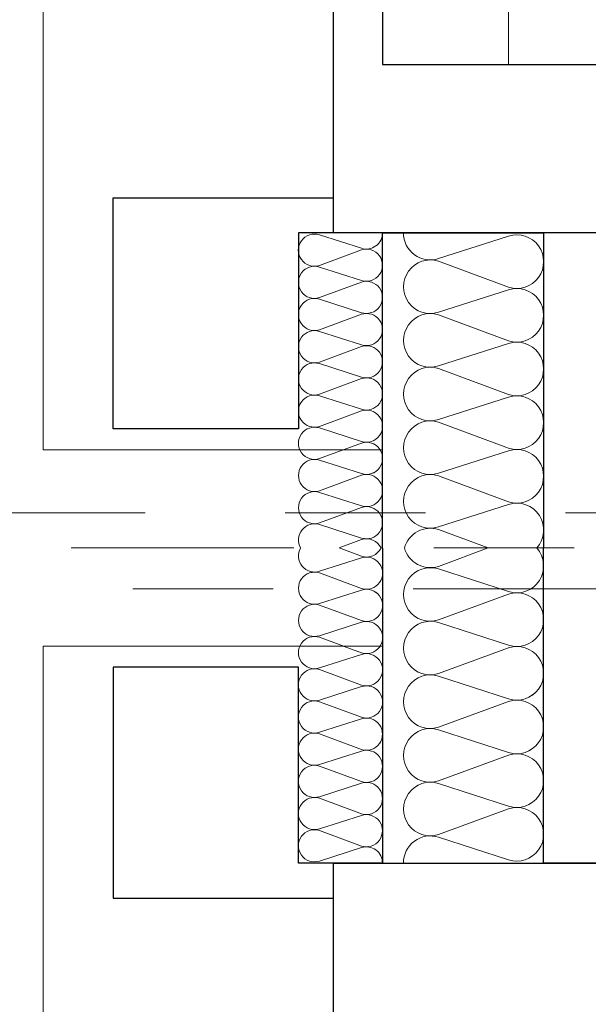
# Model space of a CAD drawing. Header units: metres. Extents: x -180 to 4, y -49 to 6.
# Tile 88 of 256: x -176.035 to -175.629, y -12.023 to -11.32. Entities that reach past the tile are written whole.
import ezdxf

# ---------------------------------------------------------------- set-up
doc = ezdxf.new("R2010")
doc.units = ezdxf.units.M
doc.header["$LTSCALE"] = 0.05
doc.header["$PDMODE"] = 1
doc.header["$PDSIZE"] = -2
for name, pattern in [('ISO-10 Strichpunktlinie', [4.699, 3.048, -0.762, 0.127, -0.762]), ('Linienart-34', [4.233, 2.116, -2.117]), ('Linienart-53', [5.291531, 3.175, -1.058062, 0.352704, -0.705764])]:
    doc.linetypes.add(name, pattern=pattern)
doc.layers.get('0').update_dxf_attribs({"lineweight": 25})
for name, color, linetype, lineweight, true_color in [('30 -33 Aussenwände- 7 Fassade_ Elemente', 7, 'Continuous', 9, 0x00aacc), ('70 -72 Beschriftung- 7 Detailverweise Linie', 7, 'Continuous', 9, 0x00dd00), ('70 -73 Bauteildarst.- 3 verdeckt 0.35', 4, 'Linienart-34', 35, 0x00ffff), ('70 -76 Bemaßung- 2 Allgemein', 7, 'Continuous', 5, 0x6666cc), ('CW-Unsichtbar', 7, 'Continuous', 9, 0x599559)]:
    doc.layers.add(name, color=color, linetype=linetype, lineweight=lineweight, true_color=true_color)
doc.layers.add('70 -71 Achsen- 1 Gebäudeachsen', color=7, linetype='Linienart-53', lineweight=18)
doc.layers.add('Keine', color=7, linetype='Continuous', lineweight=9)
doc.styles.add('Arial', font='arial.ttf')
doc.dimstyles.new('k+k_klein', dxfattribs={"dimtxt": 0.100689, "dimasz": 0.05302, "dimexe": 0.05, "dimexo": 0.15, "dimgap": 0.005, "dimtad": 1, "dimdec": 3, "dimtxsty": 'Arial', "dimblk": 'VW_SLASH-2', "dimblk1": 'VW_SLASH-2', "dimblk2": 'VW_SLASH-2', "dimcen": 0, "dimdle": 0.025, "dimadec": 3, "dimazin": 0, "dimtfac": 0.75, "dimtdec": 3, "dimtix": 1, "dimtmove": 0, "dimatfit": 0, "dimldrblk": 'VW_FILLEDARROW', "dimfxl": 0.1, "dimfxlon": 1, "dimfrac": 2, "dimtolj": 1, "dimarcsym": 0})

# ---------------------------------------------------------------- blocks, each defined once
blk = doc.blocks.new('Gruppe-6116')
at = {"layer": '30 -33 Aussenwände- 7 Fassade_ Elemente', "lineweight": 9, "transparency": 33554687, "flags": 128}
for points in [[(0.11275, -4.0385, 0.324435), (0.13731, -4.03047, 0.324435), (0.13731, -4.00463, 0.324435), (0.11275, -3.9966), (0.05525, -4.01508, -0.324488), (0.03068, -4.00706, -0.324488), (0.03068, -3.98122, -0.324488), (0.05525, -3.97319), (0.11275, -3.99445, 0.324435), (0.13731, -3.98642, 0.324435), (0.13731, -3.96058, 0.324435), (0.11275, -3.95256), (0.05525, -3.97103, -0.324488), (0.03068, -3.96301, -0.324488), (0.03068, -3.93717, -0.324488), (0.05525, -3.92914), (0.11275, -3.9504, 0.324435), (0.13731, -3.94237, 0.324435), (0.13731, -3.91653, 0.324435), (0.11275, -3.90851), (0.05525, -3.92699, -0.59966), (0.02734, -3.9)], [(0.13596, -3.9, -0.297643), (0.11275, -3.90635), (0.09557, -3.9)], [(0.11275, -4.12659, 1.372583), (0.11275, -4.0847), (0.05525, -4.10318, -1.372995), (0.05525, -4.06129), (0.11275, -4.08254, 1.372583), (0.11275, -4.04065), (0.05525, -4.05913, -1.372995), (0.05525, -4.01724), (0.11275, -4.0385, 1.372583), (0.11275, -3.9966), (0.05525, -4.01508, -1.372995), (0.05525, -3.97319), (0.11275, -3.99445, 1.372583), (0.11275, -3.95256), (0.05525, -3.97103, -1.372995), (0.05525, -3.92914)], [(0.1415, -4.15, 0.513088), (0.11275, -4.12875), (0.05525, -4.14723, -1.372995), (0.05525, -4.10534), (0.11275, -4.12659, 1.372583), (0.11275, -4.0847), (0.05525, -4.10318, -1.372995), (0.05525, -4.06129), (0.11275, -4.08254, 1.372583), (0.11275, -4.04065)]]:
    blk.add_lwpolyline(points, format="xyb", dxfattribs=at)
blk = doc.blocks.new('Gruppe-6117')
at = {"layer": '30 -33 Aussenwände- 7 Fassade_ Elemente', "transparency": 33554687}
blk.add_blockref('Gruppe-6116', (0, 0), dxfattribs=at)
blk = doc.blocks.new('Dämmung-336')
at = {"layer": '30 -33 Aussenwände- 7 Fassade_ Elemente', "color": 7, "transparency": 33554687}
blk.add_blockref('Gruppe-6117', (0, 0), dxfattribs=at)
at = {"layer": '30 -33 Aussenwände- 7 Fassade_ Elemente', "color": 0, "flags": 1}
for tag in ['instanceID', 'prm0_value', 'prm1_value', 'prm2_value', 'prm3_value', 'prm4_value', 'prm5_value', 'prm6_value', 'IFC_UUID', 'prm0_name', 'prm0_type', 'prm1_name', 'prm1_type', 'prm2_name', 'prm2_type', 'prm3_name', 'prm3_type', 'prm4_name', 'prm4_type', 'prm5_name', 'prm5_type', 'prm6_name', 'prm6_type']:
    blk.add_attdef(tag, (-175.77148, -11.92204), '', height=0.00018, dxfattribs=at)
blk = doc.blocks.new('Gruppe-6185')
at = {"layer": '30 -33 Aussenwände- 7 Fassade_ Elemente', "lineweight": 9, "transparency": 33554687, "flags": 128}
for points in [[(0.1015, -4.05304, 0.324435), (0.12286, -4.04606, 0.324435), (0.12286, -4.02359, 0.324435), (0.1015, -4.01661), (0.0515, -4.03268, -0.324488), (0.03014, -4.0257, -0.324488), (0.03014, -4.00323, -0.324488), (0.0515, -3.99625), (0.1015, -4.01474, 0.324435), (0.12286, -4.00776, 0.324435), (0.12286, -3.98529, 0.324435), (0.1015, -3.97831), (0.0515, -3.99438, -0.324488), (0.03014, -3.9874, -0.324488), (0.03014, -3.96493, -0.324488), (0.0515, -3.95795), (0.1015, -3.97643, 0.324435), (0.12286, -3.96945, 0.324435), (0.12286, -3.94699, 0.324435), (0.1015, -3.94001), (0.0515, -3.95608, -0.767984), (0.03146, -3.925)], [(0.12581, -3.925, -0.426772), (0.1015, -3.93813), (0.06598, -3.925)], [(0.1015, -4.12964, 1.372583), (0.1015, -4.09322), (0.0515, -4.10929, -1.372995), (0.0515, -4.07286), (0.1015, -4.09134, 1.372583), (0.1015, -4.05491), (0.0515, -4.07098, -1.372995), (0.0515, -4.03456), (0.1015, -4.05304, 1.372583), (0.1015, -4.01661), (0.0515, -4.03268, -1.372995), (0.0515, -3.99625), (0.1015, -4.01474, 1.372583), (0.1015, -3.97831), (0.0515, -3.99438, -1.372995), (0.0515, -3.95795)], [(0.1265, -4.15, 0.513088), (0.1015, -4.13152), (0.0515, -4.14759, -1.372995), (0.0515, -4.11116), (0.1015, -4.12964, 1.372583), (0.1015, -4.09322), (0.0515, -4.10929, -1.372995), (0.0515, -4.07286), (0.1015, -4.09134, 1.372583), (0.1015, -4.05491)]]:
    blk.add_lwpolyline(points, format="xyb", dxfattribs=at)
blk = doc.blocks.new('Gruppe-6186')
at = {"layer": '30 -33 Aussenwände- 7 Fassade_ Elemente', "transparency": 33554687}
blk.add_blockref('Gruppe-6185', (0, 0), dxfattribs=at)
blk = doc.blocks.new('Dämmung-340')
at = {"layer": '30 -33 Aussenwände- 7 Fassade_ Elemente', "color": 7, "transparency": 33554687}
blk.add_blockref('Gruppe-6186', (0, 0), dxfattribs=at)
at = {"layer": '30 -33 Aussenwände- 7 Fassade_ Elemente', "color": 0, "flags": 1}
for tag in ['instanceID', 'prm0_value', 'prm1_value', 'prm2_value', 'prm3_value', 'prm4_value', 'prm5_value', 'prm6_value', 'IFC_UUID', 'prm0_name', 'prm0_type', 'prm1_name', 'prm1_type', 'prm2_name', 'prm2_type', 'prm3_name', 'prm3_type', 'prm4_name', 'prm4_type', 'prm5_name', 'prm5_type', 'prm6_name', 'prm6_type']:
    blk.add_attdef(tag, (-175.7655, -11.92204), '', height=0.00018, dxfattribs=at)
blk = doc.blocks.new('Gruppe-6188')
at = {"layer": '30 -33 Aussenwände- 7 Fassade_ Elemente', "lineweight": 9, "transparency": 33554687, "flags": 128}
for points in [[(0.07161, -3.99989, 0.324435), (0.08443, -3.99572, 0.324435), (0.08444, -3.98223, 0.324435), (0.07163, -3.97804), (0.04162, -3.98766, -0.324488), (0.02881, -3.98346, -0.324488), (0.02882, -3.96998, -0.324488), (0.04164, -3.9658), (0.07163, -3.97691, 0.324435), (0.08445, -3.97273, 0.324435), (0.08446, -3.95925, 0.324435), (0.07165, -3.95506), (0.04164, -3.96467, -0.324488), (0.02883, -3.96048, -0.324488), (0.02884, -3.94699, -0.324488), (0.04166, -3.94282), (0.07165, -3.95393, 0.324435), (0.08447, -3.94975, 0.324435), (0.08448, -3.93627, 0.324435), (0.07167, -3.93207), (0.04166, -3.94169, -0.688254), (0.02823, -3.92496)], [(0.08554, -3.92501, -0.374705), (0.07167, -3.93095), (0.05557, -3.92498)], [(0.07151, -4.13778, 1.372583), (0.07153, -4.11593), (0.04152, -4.12554, -1.372995), (0.04154, -4.10369), (0.07153, -4.1148, 1.372583), (0.07154, -4.09294), (0.04154, -4.10256, -1.372995), (0.04155, -4.08071), (0.07154, -4.09182, 1.372583), (0.07156, -4.06996), (0.04155, -4.07958, -1.372995), (0.04157, -4.05773), (0.07156, -4.06884, 1.372583), (0.07158, -4.04698), (0.04157, -4.0566, -1.372995), (0.04159, -4.03474), (0.07158, -4.04586, 1.372583), (0.0716, -4.024), (0.04159, -4.03362, -1.372995), (0.04161, -4.01176), (0.0716, -4.02287, 1.372583), (0.07161, -4.00102), (0.04161, -4.01064, -1.372995), (0.04162, -3.98878), (0.07161, -3.99989, 1.372583), (0.07163, -3.97804), (0.04162, -3.98766, -1.372995), (0.04164, -3.9658), (0.07163, -3.97691, 1.372583), (0.07165, -3.95506), (0.04164, -3.96467, -1.372995), (0.04166, -3.94282)], [(0.0865, -4.15001, 0.513088), (0.07151, -4.13891), (0.0415, -4.14853, -1.372995), (0.04152, -4.12667), (0.07151, -4.13778, 1.372583), (0.07153, -4.11593), (0.04152, -4.12554, -1.372995), (0.04154, -4.10369), (0.07153, -4.1148, 1.372583), (0.07154, -4.09294)]]:
    blk.add_lwpolyline(points, format="xyb", dxfattribs=at)
blk = doc.blocks.new('Gruppe-6189')
at = {"layer": '30 -33 Aussenwände- 7 Fassade_ Elemente', "transparency": 33554687}
blk.add_blockref('Gruppe-6188', (0, 0), dxfattribs=at)
blk = doc.blocks.new('Dämmung-341')
at = {"layer": '30 -33 Aussenwände- 7 Fassade_ Elemente', "color": 7, "transparency": 33554687}
blk.add_blockref('Gruppe-6189', (0, 0), dxfattribs=at)
at = {"layer": '30 -33 Aussenwände- 7 Fassade_ Elemente', "color": 0, "flags": 1}
for tag in ['instanceID', 'prm0_value', 'prm1_value', 'prm2_value', 'prm3_value', 'prm4_value', 'prm5_value', 'prm6_value', 'IFC_UUID', 'prm0_name', 'prm0_type', 'prm1_name', 'prm1_type', 'prm2_name', 'prm2_type', 'prm3_name', 'prm3_type', 'prm4_name', 'prm4_type', 'prm5_name', 'prm5_type', 'prm6_name', 'prm6_type']:
    blk.add_attdef(tag, (-175.84944, -11.92205), '', height=0.00018, dxfattribs=at)
blk = doc.blocks.new('Gruppe-6190')
at = {"layer": '30 -33 Aussenwände- 7 Fassade_ Elemente'}
blk.add_blockref('Dämmung-336', (-175.7875, -7.77204), dxfattribs=at)
at = {"color": 255}
blk.add_wipeout([(-176.018, -11.69704), (-176.018, -19.94704), (-175.221, -19.94704), (-175.221, -11.69704)], dxfattribs=at).dxf.layer = '30 -33 Aussenwände- 7 Fassade_ Elemente'
blk.add_wipeout([(-175.776, -11.92204), (-175.221, -11.92204), (-175.221, -19.72204), (-175.776, -19.72204), (-175.776, -19.87704), (-176.018, -19.87704), (-176.018, -11.76704), (-175.776, -11.76704)], dxfattribs=at).dxf.layer = '30 -33 Aussenwände- 7 Fassade_ Elemente'
at = {"layer": '30 -33 Aussenwände- 7 Fassade_ Elemente', "flags": 128}
blk.add_lwpolyline([(-175.776, -11.92204), (-175.221, -11.92204), (-175.221, -19.72204), (-175.776, -19.72204), (-175.776, -19.87704), (-176.018, -19.87704), (-176.018, -11.76704), (-175.776, -11.76704)], close=True, dxfattribs=at)
at = {"color": 255, "lineweight": 25}
blk.add_wipeout([(-175.811, -12.08704), (-175.776, -12.08704), (-175.776, -12.04204), (-175.521, -12.04204), (-175.521, -11.92204), (-175.811, -11.92204)], dxfattribs=at).dxf.layer = '30 -33 Aussenwände- 7 Fassade_ Elemente'
at = {"layer": '30 -33 Aussenwände- 7 Fassade_ Elemente', "lineweight": 25, "flags": 128}
blk.add_lwpolyline([(-175.811, -12.08704), (-175.776, -12.08704), (-175.776, -12.04204), (-175.521, -12.04204), (-175.521, -11.92204), (-175.811, -11.92204)], close=True, dxfattribs=at)
at = {"color": 255, "lineweight": 25}
blk.add_wipeout([(-175.776, -11.69704), (-175.776, -11.92204), (-175.66099, -11.92204), (-175.66099, -11.69704)], dxfattribs=at).dxf.layer = '30 -33 Aussenwände- 7 Fassade_ Elemente'
at = {"layer": '30 -33 Aussenwände- 7 Fassade_ Elemente', "lineweight": 25, "flags": 128}
blk.add_lwpolyline([(-175.776, -11.69704), (-175.776, -11.92204), (-175.66099, -11.92204), (-175.66099, -11.69704)], dxfattribs=at)
at = {"layer": '30 -33 Aussenwände- 7 Fassade_ Elemente', "xscale": -1}
blk.add_blockref('Dämmung-340', (-175.6345, -7.77204), dxfattribs=at)
at = {"color": 255, "lineweight": 25}
blk.add_wipeout([(-175.776, -11.92204), (-175.836, -11.92204), (-175.836, -11.78204), (-175.968, -11.78204), (-175.968, -11.94704), (-175.776, -11.94704)], dxfattribs=at).dxf.layer = '30 -33 Aussenwände- 7 Fassade_ Elemente'
at = {"layer": '30 -33 Aussenwände- 7 Fassade_ Elemente', "lineweight": 25, "flags": 128}
blk.add_lwpolyline([(-175.776, -11.92204), (-175.836, -11.92204), (-175.836, -11.78204), (-175.968, -11.78204), (-175.968, -11.94704), (-175.776, -11.94704)], close=True, dxfattribs=at)
at = {"layer": '30 -33 Aussenwände- 7 Fassade_ Elemente'}
blk.add_blockref('Dämmung-341', (-175.86252, -7.77204), dxfattribs=at)
blk = doc.blocks.new('Gruppe-6203')
at = {"color": 255, "linetype": 'Continuous', "lineweight": 9, "transparency": 33554687}
blk.add_wipeout([(-0.5725, 0.035), (-0.5725, -0.225), (0.5725, -0.225), (0.5725, 0.035)], dxfattribs=at).dxf.layer = '30 -33 Aussenwände- 7 Fassade_ Elemente'
at = {"layer": '30 -33 Aussenwände- 7 Fassade_ Elemente', "color": 7, "linetype": 'Continuous', "lineweight": 9, "transparency": 33554687, "flags": 128}
blk.add_lwpolyline([(-0.5725, 0.035), (-0.5725, -0.225), (0.5725, -0.225), (0.5725, 0.035)], dxfattribs=at)
blk = doc.blocks.new('Gruppe-6204')
at = {"color": 255, "linetype": 'Continuous', "lineweight": 9, "transparency": 33554687}
blk.add_wipeout([(-0.5725, 0.125), (-0.5725, 0.225), (0.5725, 0.225), (0.5725, 0.125)], dxfattribs=at).dxf.layer = '30 -33 Aussenwände- 7 Fassade_ Elemente'
at = {"layer": '30 -33 Aussenwände- 7 Fassade_ Elemente', "color": 7, "linetype": 'Continuous', "lineweight": 9, "transparency": 33554687, "flags": 128}
blk.add_lwpolyline([(-0.5725, 0.125), (-0.5725, 0.225), (0.5725, 0.225), (0.5725, 0.125)], dxfattribs=at)
blk = doc.blocks.new('Gruppe-6207')
at = {"color": 255, "linetype": 'Continuous', "lineweight": 9, "transparency": 33554687}
blk.add_wipeout([(-0.5725, 0.125), (-0.4925, 0.125), (-0.4925, 0.035), (-0.5725, 0.035)], dxfattribs=at).dxf.layer = '30 -33 Aussenwände- 7 Fassade_ Elemente'
at = {"layer": '30 -33 Aussenwände- 7 Fassade_ Elemente', "color": 7, "linetype": 'Continuous', "lineweight": 9, "transparency": 33554687, "flags": 128}
blk.add_lwpolyline([(-0.5725, 0.125), (-0.4925, 0.125), (-0.4925, 0.035), (-0.5725, 0.035)], close=True, dxfattribs=at)
blk = doc.blocks.new('Gruppe-6208')
at = {"layer": '30 -33 Aussenwände- 7 Fassade_ Elemente', "color": 7, "transparency": 33554687}
for name in ['Gruppe-6204', 'Gruppe-6203']:
    blk.add_blockref(name, (0, 0), dxfattribs=at)
blk.add_blockref('Gruppe-6207', (0, 0), dxfattribs=at)
blk = doc.blocks.new('Fenster (2D)-262')
at = {"layer": 'CW-Unsichtbar', "linetype": 'Continuous', "lineweight": 5, "transparency": 33554687}
blk.add_point((-0.5725, 0), dxfattribs=at)
at = {"layer": '30 -33 Aussenwände- 7 Fassade_ Elemente', "color": 0, "flags": 1}
for tag in ['instanceID', 'IFC_UUID']:
    blk.add_attdef(tag, (-175.876, -11.34204), '', height=0.00018, dxfattribs=at)
at = {"layer": '30 -33 Aussenwände- 7 Fassade_ Elemente', "color": 7, "transparency": 33554687}
blk.add_blockref('Gruppe-6208', (0, 0), dxfattribs=at)
blk = doc.blocks.new('Gruppe-6227')
at = {"color": 255}
blk.add_wipeout([(-175.776, -11.35204), (-175.776, -10.19704), (-175.686, -10.19704), (-175.686, -11.35204)], dxfattribs=at).dxf.layer = '30 -33 Aussenwände- 7 Fassade_ Elemente'
at = {"layer": '30 -33 Aussenwände- 7 Fassade_ Elemente', "flags": 128}
blk.add_lwpolyline([(-175.776, -11.35204), (-175.776, -10.19704), (-175.686, -10.19704), (-175.686, -11.35204)], close=True, dxfattribs=at)
at = {"color": 255, "lineweight": 18}
blk.add_wipeout([(-175.686, -11.35204), (-175.776, -11.35204), (-175.776, -11.26204), (-175.686, -11.26204)], dxfattribs=at).dxf.layer = '30 -33 Aussenwände- 7 Fassade_ Elemente'
at = {"layer": '30 -33 Aussenwände- 7 Fassade_ Elemente', "lineweight": 18, "flags": 128}
blk.add_lwpolyline([(-175.686, -11.35204), (-175.776, -11.35204), (-175.776, -11.26204), (-175.686, -11.26204)], close=True, dxfattribs=at)
blk = doc.blocks.new('Gruppe-6229')
at = {"layer": '30 -33 Aussenwände- 7 Fassade_ Elemente', "lineweight": 9, "transparency": 33554687, "flags": 128}
for points in [[(0.1015, -4.05304, 0.324435), (0.12286, -4.04606, 0.324435), (0.12286, -4.02359, 0.324435), (0.1015, -4.01661), (0.0515, -4.03268, -0.324488), (0.03014, -4.0257, -0.324488), (0.03014, -4.00323, -0.324488), (0.0515, -3.99625), (0.1015, -4.01474, 0.324435), (0.12286, -4.00776, 0.324435), (0.12286, -3.98529, 0.324435), (0.1015, -3.97831), (0.0515, -3.99438, -0.324488), (0.03014, -3.9874, -0.324488), (0.03014, -3.96493, -0.324488), (0.0515, -3.95795), (0.1015, -3.97643, 0.324435), (0.12286, -3.96945, 0.324435), (0.12286, -3.94699, 0.324435), (0.1015, -3.94001), (0.0515, -3.95608, -0.767984), (0.03146, -3.925)], [(0.12581, -3.925, -0.426772), (0.1015, -3.93813), (0.06598, -3.925)], [(0.1015, -4.12964, 1.372583), (0.1015, -4.09322), (0.0515, -4.10929, -1.372995), (0.0515, -4.07286), (0.1015, -4.09134, 1.372583), (0.1015, -4.05491), (0.0515, -4.07098, -1.372995), (0.0515, -4.03456), (0.1015, -4.05304, 1.372583), (0.1015, -4.01661), (0.0515, -4.03268, -1.372995), (0.0515, -3.99625), (0.1015, -4.01474, 1.372583), (0.1015, -3.97831), (0.0515, -3.99438, -1.372995), (0.0515, -3.95795)], [(0.1265, -4.15, 0.513088), (0.1015, -4.13152), (0.0515, -4.14759, -1.372995), (0.0515, -4.11116), (0.1015, -4.12964, 1.372583), (0.1015, -4.09322), (0.0515, -4.10929, -1.372995), (0.0515, -4.07286), (0.1015, -4.09134, 1.372583), (0.1015, -4.05491)]]:
    blk.add_lwpolyline(points, format="xyb", dxfattribs=at)
blk = doc.blocks.new('Gruppe-6230')
at = {"layer": '30 -33 Aussenwände- 7 Fassade_ Elemente', "transparency": 33554687}
blk.add_blockref('Gruppe-6229', (0, 0), dxfattribs=at)
blk = doc.blocks.new('Dämmung-342')
at = {"layer": '30 -33 Aussenwände- 7 Fassade_ Elemente', "color": 7, "transparency": 33554687}
blk.add_blockref('Gruppe-6230', (0, 0), dxfattribs=at)
at = {"layer": '30 -33 Aussenwände- 7 Fassade_ Elemente', "color": 0, "flags": 1}
for tag in ['instanceID', 'prm0_value', 'prm1_value', 'prm2_value', 'prm3_value', 'prm4_value', 'prm5_value', 'prm6_value', 'IFC_UUID', 'prm0_name', 'prm0_type', 'prm1_name', 'prm1_type', 'prm2_name', 'prm2_type', 'prm3_name', 'prm3_type', 'prm4_name', 'prm4_type', 'prm5_name', 'prm5_type', 'prm6_name', 'prm6_type']:
    blk.add_attdef(tag, (-175.7655, -11.69704), '', height=0.00018, dxfattribs=at)
blk = doc.blocks.new('Gruppe-6232')
at = {"layer": '30 -33 Aussenwände- 7 Fassade_ Elemente', "lineweight": 9, "transparency": 33554687, "flags": 128}
for points in [[(0.07161, -3.99989, 0.324435), (0.08443, -3.99572, 0.324435), (0.08444, -3.98223, 0.324435), (0.07163, -3.97804), (0.04162, -3.98766, -0.324488), (0.02881, -3.98346, -0.324488), (0.02882, -3.96998, -0.324488), (0.04164, -3.9658), (0.07163, -3.97691, 0.324435), (0.08445, -3.97273, 0.324435), (0.08446, -3.95925, 0.324435), (0.07165, -3.95506), (0.04164, -3.96467, -0.324488), (0.02883, -3.96048, -0.324488), (0.02884, -3.94699, -0.324488), (0.04166, -3.94282), (0.07165, -3.95393, 0.324435), (0.08447, -3.94975, 0.324435), (0.08448, -3.93627, 0.324435), (0.07167, -3.93207), (0.04166, -3.94169, -0.688254), (0.02823, -3.92496)], [(0.08554, -3.92501, -0.374705), (0.07167, -3.93095), (0.05557, -3.92498)], [(0.07151, -4.13778, 1.372583), (0.07153, -4.11593), (0.04152, -4.12554, -1.372995), (0.04154, -4.10369), (0.07153, -4.1148, 1.372583), (0.07154, -4.09294), (0.04154, -4.10256, -1.372995), (0.04155, -4.08071), (0.07154, -4.09182, 1.372583), (0.07156, -4.06996), (0.04155, -4.07958, -1.372995), (0.04157, -4.05773), (0.07156, -4.06884, 1.372583), (0.07158, -4.04698), (0.04157, -4.0566, -1.372995), (0.04159, -4.03474), (0.07158, -4.04586, 1.372583), (0.0716, -4.024), (0.04159, -4.03362, -1.372995), (0.04161, -4.01176), (0.0716, -4.02287, 1.372583), (0.07161, -4.00102), (0.04161, -4.01064, -1.372995), (0.04162, -3.98878), (0.07161, -3.99989, 1.372583), (0.07163, -3.97804), (0.04162, -3.98766, -1.372995), (0.04164, -3.9658), (0.07163, -3.97691, 1.372583), (0.07165, -3.95506), (0.04164, -3.96467, -1.372995), (0.04166, -3.94282)], [(0.0865, -4.15001, 0.513088), (0.07151, -4.13891), (0.0415, -4.14853, -1.372995), (0.04152, -4.12667), (0.07151, -4.13778, 1.372583), (0.07153, -4.11593), (0.04152, -4.12554, -1.372995), (0.04154, -4.10369), (0.07153, -4.1148, 1.372583), (0.07154, -4.09294)]]:
    blk.add_lwpolyline(points, format="xyb", dxfattribs=at)
blk = doc.blocks.new('Gruppe-6233')
at = {"layer": '30 -33 Aussenwände- 7 Fassade_ Elemente', "transparency": 33554687}
blk.add_blockref('Gruppe-6232', (0, 0), dxfattribs=at)
blk = doc.blocks.new('Dämmung-343')
at = {"layer": '30 -33 Aussenwände- 7 Fassade_ Elemente', "color": 7, "transparency": 33554687}
blk.add_blockref('Gruppe-6233', (0, 0), dxfattribs=at)
at = {"layer": '30 -33 Aussenwände- 7 Fassade_ Elemente', "color": 0, "flags": 1}
for tag in ['instanceID', 'prm0_value', 'prm1_value', 'prm2_value', 'prm3_value', 'prm4_value', 'prm5_value', 'prm6_value', 'IFC_UUID', 'prm0_name', 'prm0_type', 'prm1_name', 'prm1_type', 'prm2_name', 'prm2_type', 'prm3_name', 'prm3_type', 'prm4_name', 'prm4_type', 'prm5_name', 'prm5_type', 'prm6_name', 'prm6_type']:
    blk.add_attdef(tag, (-175.84944, -11.69708), '', height=0.00018, dxfattribs=at)
blk = doc.blocks.new('Gruppe-6240')
at = {"layer": '30 -33 Aussenwände- 7 Fassade_ Elemente', "rotation": 90}
blk.add_blockref('Fenster (2D)-262', (-175.651, -10.76954), dxfattribs=at)
at = {"color": 255}
blk.add_wipeout([(-176.018, -11.69704), (-176.018, -8.69704), (-175.221, -8.69704), (-175.221, -11.69704)], dxfattribs=at).dxf.layer = '30 -33 Aussenwände- 7 Fassade_ Elemente'
blk.add_wipeout([(-175.776, -11.47204), (-175.221, -11.47204), (-175.221, -8.92204), (-175.776, -8.92204), (-175.776, -8.76704), (-176.018, -8.76704), (-176.018, -11.62704), (-175.776, -11.62704)], dxfattribs=at).dxf.layer = '30 -33 Aussenwände- 7 Fassade_ Elemente'
at = {"layer": '30 -33 Aussenwände- 7 Fassade_ Elemente', "flags": 128}
blk.add_lwpolyline([(-175.776, -11.47204), (-175.221, -11.47204), (-175.221, -8.92204), (-175.776, -8.92204), (-175.776, -8.76704), (-176.018, -8.76704), (-176.018, -11.62704), (-175.776, -11.62704)], close=True, dxfattribs=at)
at = {"layer": '70 -73 Bauteildarst.- 3 verdeckt 0.35', "color": 7}
blk.add_blockref('Gruppe-6227', (0, 0), dxfattribs=at)
at = {"color": 255, "lineweight": 25}
blk.add_wipeout([(-175.776, -11.69704), (-175.776, -11.47204), (-175.66099, -11.47204), (-175.66099, -11.69704)], dxfattribs=at).dxf.layer = '30 -33 Aussenwände- 7 Fassade_ Elemente'
at = {"layer": '30 -33 Aussenwände- 7 Fassade_ Elemente', "lineweight": 25, "flags": 128}
blk.add_lwpolyline([(-175.776, -11.69704), (-175.776, -11.47204), (-175.66099, -11.47204), (-175.66099, -11.69704)], dxfattribs=at)
at = {"layer": '30 -33 Aussenwände- 7 Fassade_ Elemente', "rotation": 180}
blk.add_blockref('Dämmung-342', (-175.6345, -15.62204), dxfattribs=at)
at = {"color": 255, "lineweight": 25}
blk.add_wipeout([(-175.776, -11.47204), (-175.836, -11.47204), (-175.836, -11.61204), (-175.968, -11.61204), (-175.968, -11.44704), (-175.776, -11.44704)], dxfattribs=at).dxf.layer = '30 -33 Aussenwände- 7 Fassade_ Elemente'
at = {"layer": '30 -33 Aussenwände- 7 Fassade_ Elemente', "lineweight": 25, "flags": 128}
blk.add_lwpolyline([(-175.776, -11.47204), (-175.836, -11.47204), (-175.836, -11.61204), (-175.968, -11.61204), (-175.968, -11.44704), (-175.776, -11.44704)], close=True, dxfattribs=at)
at = {"layer": '30 -33 Aussenwände- 7 Fassade_ Elemente', "xscale": -1, "rotation": 180}
blk.add_blockref('Dämmung-343', (-175.86252, -15.62204), dxfattribs=at)
at = {"color": 255, "lineweight": 25}
blk.add_wipeout([(-175.811, -11.30704), (-175.776, -11.30704), (-175.776, -11.35204), (-175.521, -11.35204), (-175.521, -11.47204), (-175.811, -11.47204)], dxfattribs=at).dxf.layer = '30 -33 Aussenwände- 7 Fassade_ Elemente'
at = {"layer": '30 -33 Aussenwände- 7 Fassade_ Elemente', "lineweight": 25, "flags": 128}
blk.add_lwpolyline([(-175.811, -11.30704), (-175.776, -11.30704), (-175.776, -11.35204), (-175.521, -11.35204), (-175.521, -11.47204), (-175.811, -11.47204)], close=True, dxfattribs=at)
blk = doc.blocks.new('Gruppe-11608')
at = {"color": 255, "lineweight": 25}
blk.add_wipeout([(-175.776, -12.08704), (-175.811, -12.08704), (-175.811, -11.92204), (-175.521, -11.92204), (-175.521, -12.04204), (-175.776, -12.04204)], dxfattribs=at).dxf.layer = '30 -33 Aussenwände- 7 Fassade_ Elemente'
at = {"layer": '30 -33 Aussenwände- 7 Fassade_ Elemente', "lineweight": 25, "flags": 128}
blk.add_lwpolyline([(-175.776, -12.08704), (-175.811, -12.08704), (-175.811, -11.92204), (-175.521, -11.92204), (-175.521, -12.04204), (-175.776, -12.04204)], close=True, dxfattribs=at)
blk = doc.blocks.new('_01-OG1_Tragwerk (2D)')
at = {"layer": '30 -33 Aussenwände- 7 Fassade_ Elemente', "color": 7}
blk.add_blockref('Gruppe-6190', (0, 0), dxfattribs=at)
for name in ['Gruppe-6240', 'Gruppe-11608']:
    blk.add_blockref(name, (0, 0), dxfattribs=at)
blk = doc.blocks.new('_OG1_2D (2D)')
at = {"layer": '70 -72 Beschriftung- 7 Detailverweise Linie', "linetype": 'ISO-10 Strichpunktlinie', "flags": 128}
for points in [[(-176.14966208, -11.67204198), (-176.14966208, -8.74446926), (-175.12966208, -8.74446926), (-175.12966208, -11.67204198)], [(-176.14966208, -19.92628269), (-176.14966208, -11.72628269), (-175.12966208, -11.72628269), (-175.12966208, -19.92628269)]]:
    blk.add_lwpolyline(points, close=True, dxfattribs=at)
blk = doc.blocks.new('VW_SLASH-2')
at = {"color": 0, "linetype": 'ByBlock', "lineweight": -2, "transparency": 16777216}
blk.add_line((0.472, 0), (-1, 0), dxfattribs=at)
at = {"color": 0, "lineweight": 5, "transparency": 16777216, "flags": 128}
blk.add_lwpolyline([(0.5, 0.5), (-0.5, -0.5)], dxfattribs=at)
blk = doc.blocks.new('*D16974')
at = {"layer": '70 -76 Bemaßung- 2 Allgemein', "color": 0, "lineweight": -2}
for p, q in [((-177.768, -11.35902), (-177.768, -11.306)), ((-177.668, -11.41204), (-177.818, -11.41204)), ((-177.768, -11.62704), (-177.768, -11.41204)), ((-177.668, -11.62704), (-177.818, -11.62704)), ((-177.768, -11.68006), (-177.768, -11.73308))]:
    blk.add_line(p, q, dxfattribs=at)
at = {"layer": 'Defpoints', "color": 0}
for p in [(-177.768, -11.41204), (-175.521, -11.41204), (-176.018, -11.62704)]:
    blk.add_point(p, dxfattribs=at)
at = {"layer": '70 -76 Bemaßung- 2 Allgemein', "color": 0, "lineweight": -2, "xscale": 0.05302001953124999, "yscale": 0.05302001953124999, "zscale": 0.05302001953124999}
for p, rotation in [((-177.768, -11.41204), 270), ((-177.768, -11.62704), 90)]:
    blk.add_blockref('VW_SLASH-2', p, dxfattribs=dict(at, rotation=rotation))
at = {"layer": '70 -76 Bemaßung- 2 Allgemein', "color": 0, "insert": (-177.85896, -11.30307), "char_height": 0.1006887, "attachment_point": 5, "rotation": 90, "style": 'Arial'}
blk.add_mtext('\\A1;21\\S5^ ;', dxfattribs=at)
blk = doc.blocks.new('VW_FILLEDARROW')
at = {"linetype": 'Continuous', "lineweight": 0, "transparency": 16777216}
blk.add_hatch(color=0, dxfattribs=at).paths.add_polyline_path([(-2.829, 0.758), (0, 0), (-2.829, -0.758)])
at = {"color": 0, "lineweight": 5, "transparency": 16777216, "flags": 128}
blk.add_lwpolyline([(-2.829, 0.758), (0, 0), (-2.829, -0.758)], close=True, dxfattribs=at)
blk = doc.blocks.new('*D16975')
at = {"layer": '70 -76 Bemaßung- 2 Allgemein', "color": 0, "lineweight": -2}
for p, q in [((-177.768, -11.57402), (-177.768, -11.521)), ((-177.668, -11.62704), (-177.818, -11.62704)), ((-177.768, -11.69704), (-177.768, -11.62704)), ((-177.668, -11.69704), (-177.818, -11.69704)), ((-177.768, -11.75006), (-177.768, -11.80308))]:
    blk.add_line(p, q, dxfattribs=at)
at = {"layer": 'Defpoints', "color": 0}
for p in [(-177.768, -11.62704), (-176.018, -11.62704), (-177.268, -11.69704)]:
    blk.add_point(p, dxfattribs=at)
at = {"layer": '70 -76 Bemaßung- 2 Allgemein', "color": 0, "lineweight": -2, "xscale": 0.05302001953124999, "yscale": 0.05302001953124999, "zscale": 0.05302001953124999}
for p, rotation in [((-177.768, -11.62704), 270), ((-177.768, -11.69704), 90)]:
    blk.add_blockref('VW_SLASH-2', p, dxfattribs=dict(at, rotation=rotation))
at = {"layer": '70 -76 Bemaßung- 2 Allgemein', "color": 0, "insert": (-177.85896, -11.58167), "char_height": 0.100689, "attachment_point": 5, "rotation": 90, "style": 'Arial'}
blk.add_mtext('\\A1;7', dxfattribs=at)
blk = doc.blocks.new('*D16976')
at = {"layer": '70 -76 Bemaßung- 2 Allgemein', "color": 0, "lineweight": -2}
for p, q in [((-177.768, -11.64402), (-177.768, -11.591)), ((-177.668, -11.69704), (-177.818, -11.69704)), ((-177.768, -11.76704), (-177.768, -11.69704)), ((-177.668, -11.76704), (-177.818, -11.76704)), ((-177.768, -11.82006), (-177.768, -11.87308))]:
    blk.add_line(p, q, dxfattribs=at)
at = {"layer": 'Defpoints', "color": 0}
for p in [(-177.768, -11.69704), (-177.268, -11.69704), (-176.018, -11.76704)]:
    blk.add_point(p, dxfattribs=at)
at = {"layer": '70 -76 Bemaßung- 2 Allgemein', "color": 0, "lineweight": -2, "xscale": 0.05302001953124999, "yscale": 0.05302001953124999, "zscale": 0.05302001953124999}
for p, rotation in [((-177.768, -11.69704), 270), ((-177.768, -11.76704), 90)]:
    blk.add_blockref('VW_SLASH-2', p, dxfattribs=dict(at, rotation=rotation))
at = {"layer": '70 -76 Bemaßung- 2 Allgemein', "color": 0, "insert": (-177.85896, -11.816), "char_height": 0.100689, "attachment_point": 5, "rotation": 90, "style": 'Arial'}
blk.add_mtext('\\A1;7', dxfattribs=at)
blk = doc.blocks.new('*D16977')
at = {"layer": '70 -76 Bemaßung- 2 Allgemein', "color": 0, "lineweight": -2}
for p, q in [((-177.768, -11.71402), (-177.768, -11.661)), ((-177.668, -11.76704), (-177.818, -11.76704)), ((-177.768, -11.98204), (-177.768, -11.76704)), ((-177.668, -11.98204), (-177.818, -11.98204)), ((-177.768, -12.03506), (-177.768, -12.08808))]:
    blk.add_line(p, q, dxfattribs=at)
at = {"layer": 'Defpoints', "color": 0}
for p in [(-177.768, -11.76704), (-176.018, -11.76704), (-175.521, -11.98204)]:
    blk.add_point(p, dxfattribs=at)
at = {"layer": '70 -76 Bemaßung- 2 Allgemein', "color": 0, "lineweight": -2, "xscale": 0.05302001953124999, "yscale": 0.05302001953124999, "zscale": 0.05302001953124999}
for p, rotation in [((-177.768, -11.76704), 270), ((-177.768, -11.98204), 90)]:
    blk.add_blockref('VW_SLASH-2', p, dxfattribs=dict(at, rotation=rotation))
at = {"layer": '70 -76 Bemaßung- 2 Allgemein', "color": 0, "insert": (-177.85896, -12.09101), "char_height": 0.1006887, "attachment_point": 5, "rotation": 90, "style": 'Arial'}
blk.add_mtext('\\A1;21\\S5^ ;', dxfattribs=at)
blk = doc.blocks.new('_Achsen (3D)')
at = {"layer": '70 -71 Achsen- 1 Gebäudeachsen', "transparency": 33554687}
blk.add_line((-179.668, -11.69704), (3.826, -11.69704), dxfattribs=at)
blk = doc.blocks.new('Gruppe-15271')
at = {"layer": '70 -76 Bemaßung- 2 Allgemein'}
for base, p1, p2, text, picture, middle in [((-177.76799996, -11.41204198), (-176.01799996, -11.62704198), (-175.52099996, -11.41204198), '21\\S5^ ;', '*D16974', (-177.85896246, -11.30307465)), ((-177.76799996, -11.62704198), (-177.26799996, -11.69704198), (-176.01799996, -11.62704198), '7', '*D16975', (-177.85896246, -11.58167463)), ((-177.76799996, -11.69704198), (-176.01799996, -11.76704198), (-177.26799996, -11.69704198), '7', '*D16976', (-177.85896246, -11.816)), ((-177.76799996, -11.76704198), (-175.52099996, -11.98204198), (-176.01799996, -11.76704198), '21\\S5^ ;', '*D16977', (-177.85896246, -12.09100932))]:
    dim = blk.add_linear_dim(base=base, p1=p1, p2=p2, angle=270, text=text, dimstyle='k+k_klein', override={"dimtxt": 0.100689, "dimgap": 0.01, "dimdec": 8, "dimpost": '<>', "dimtxsty": 'Arial', "dimtix": 0, "dimtmove": 2}, dxfattribs=at)
    dim.commit()
    dim.dimension.update_dxf_attribs({"geometry": picture, "text_midpoint": middle, "dimtype": 160})
blk = doc.blocks.new('_OG1_2D Bemaßung_ Beschriftung (2D)')
at = {"layer": '70 -76 Bemaßung- 2 Allgemein'}
blk.add_blockref('Gruppe-15271', (0, 0), dxfattribs=at)

msp = doc.modelspace()

# ---------------------------------------------------------------- block references
at = {"layer": 'Keine', "color": 1}
msp.add_blockref('_01-OG1_Tragwerk (2D)', (0, 0), dxfattribs=at)

# ---------------------------------------------------------------- next in the draw order: block references
msp.add_blockref('_OG1_2D (2D)', (0, 0), dxfattribs=at)

# ---------------------------------------------------------------- next in the draw order: block references
msp.add_blockref('_OG1_2D Bemaßung_ Beschriftung (2D)', (0, 0), dxfattribs=at)

# ---------------------------------------------------------------- next in the draw order: block references
msp.add_blockref('_Achsen (3D)', (0, 0), dxfattribs=at)

doc.saveas('drawing.dxf')
